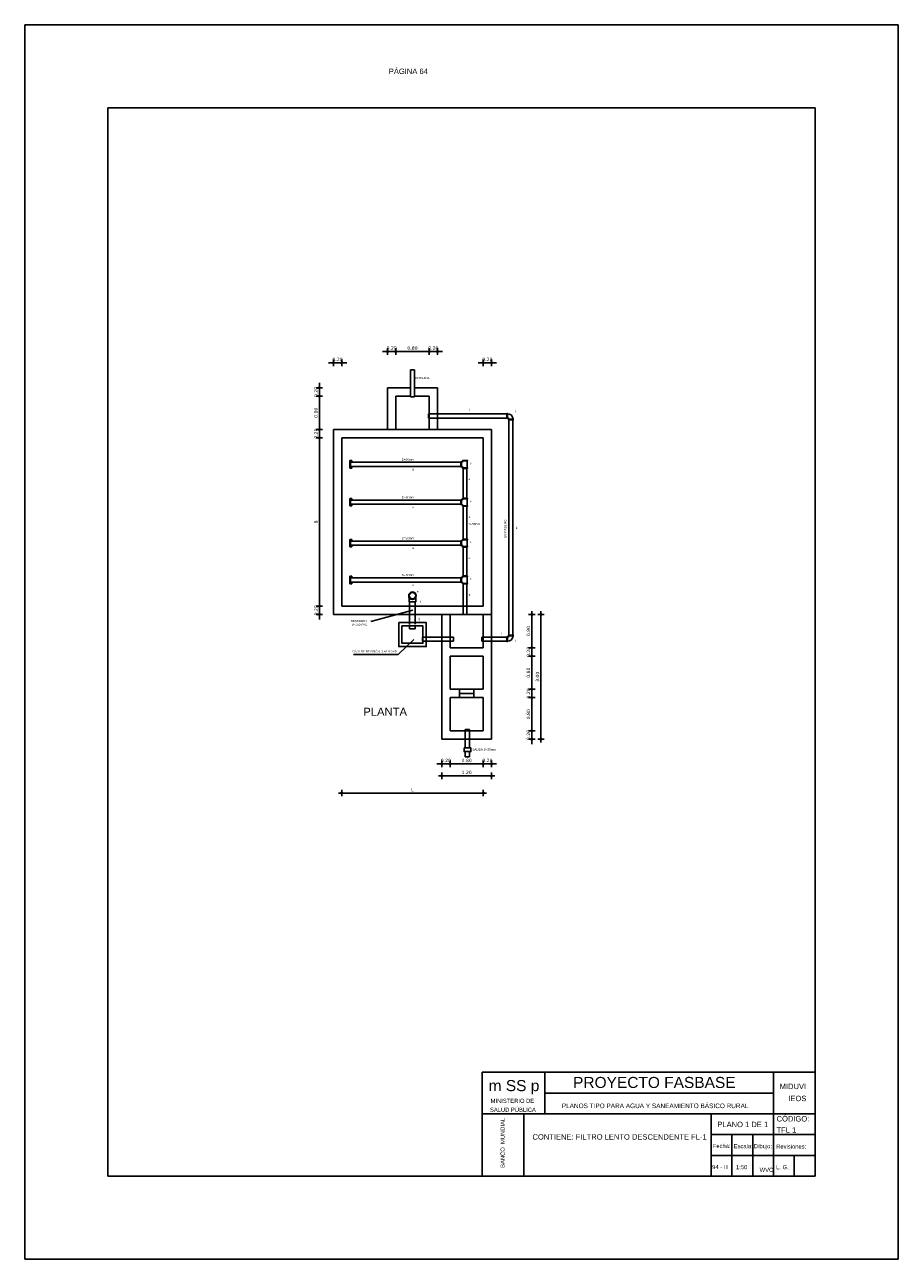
# Model space of a CAD drawing. Header units: metres. Extents: x 1959 to 4131, y 3282 to 4313.
# Tile 80 of 256: x 2345 to 2366, y 4281 to 4311. Entities that reach past the tile are written whole.
import ezdxf
from ezdxf.enums import TextEntityAlignment as Align

# ---------------------------------------------------------------- set-up
doc = ezdxf.new("R2010")
doc.units = ezdxf.units.M
doc.layers.add('Cotas', color=7, linetype='Continuous')
doc.layers.add('Dibujo', color=7, linetype='Continuous')
doc.styles.add('Annotative', font='arial.ttf')
doc.styles.get("Standard").update_dxf_attribs({"font": 'arial.ttf'})
doc.styles.add('verdana', font='verdana.ttf')
doc.dimstyles.new('ISO', dxfattribs={"dimtxt": 0.08, "dimasz": 0.06, "dimexe": 0.1, "dimexo": 0.1, "dimgap": 0.04, "dimtad": 1, "dimzin": 1, "dimdsep": 46, "dimtxsty": 'verdana', "dimblk1": 'PAB', "dimblk2": 'PAB', "dimsah": 1, "dimcen": 0, "dimse1": 1, "dimse2": 1, "dimclrd": 7, "dimclre": 8, "dimclrt": 7, "dimadec": 0, "dimazin": 0, "dimtfac": 1, "dimtix": 1, "dimtmove": 0, "dimatfit": 3, "dimldrblk": 'PAB', "dimfxl": 0.1, "dimtvp": 1, "dimtolj": 1, "dimtzin": 1, "dimarcsym": 0})

# ---------------------------------------------------------------- blocks, each defined once
blk = doc.blocks.new('PAB')
at = {"layer": 'Cotas'}
for p, q in [((-1.3, 0), (1.3, 0)), ((0, 1.3), (0, -1.3))]:
    blk.add_line(p, q, dxfattribs=at)
at = {"layer": 'Cotas', "const_width": 0.6}
blk.add_lwpolyline([(-0.3, 0, 1), (0.3, 0, 1)], format="xyb", close=True, dxfattribs=at)
blk = doc.blocks.new('*D1378')
at = {"color": 7, "lineweight": -2, "transparency": 16777216}
for p, q in [((2354.707, 4293.067), (2354.647, 4293.067)), ((2354.767, 4293.067), (2354.967, 4293.067)), ((2355.027, 4293.067), (2355.087, 4293.067))]:
    blk.add_line(p, q, dxfattribs=at)
at = {"layer": 'Defpoints', "color": 0, "transparency": 16777216}
for p in [(2354.967, 4293.862), (2354.767, 4293.662), (2354.967, 4293.067)]:
    blk.add_point(p, dxfattribs=at)
at = {"color": 7, "lineweight": -2, "transparency": 16777216, "xscale": 0.06, "yscale": 0.06, "zscale": 0.06}
blk.add_blockref('PAB', (2354.767, 4293.067), dxfattribs=at)
at = {"color": 7, "lineweight": -2, "transparency": 16777216, "xscale": 0.06, "yscale": 0.06, "zscale": 0.06, "rotation": 180}
blk.add_blockref('PAB', (2354.967, 4293.067), dxfattribs=at)
at = {"color": 7, "transparency": 16777216, "insert": (2354.867, 4293.149), "char_height": 0.08, "attachment_point": 5, "style": 'verdana'}
blk.add_mtext('\\A1;0.20', dxfattribs=at)
blk = doc.blocks.new('*D1379')
at = {"color": 7, "lineweight": -2, "transparency": 16777216}
blk.add_line((2355.027, 4293.067), (2355.707, 4293.067), dxfattribs=at)
at = {"layer": 'Defpoints', "color": 0, "transparency": 16777216}
for p in [(2354.967, 4293.862), (2355.767, 4293.862), (2355.767, 4293.067)]:
    blk.add_point(p, dxfattribs=at)
at = {"color": 7, "lineweight": -2, "transparency": 16777216, "xscale": 0.06, "yscale": 0.06, "zscale": 0.06, "rotation": 180}
blk.add_blockref('PAB', (2354.967, 4293.067), dxfattribs=at)
at = {"color": 7, "lineweight": -2, "transparency": 16777216, "xscale": 0.06, "yscale": 0.06, "zscale": 0.06}
blk.add_blockref('PAB', (2355.767, 4293.067), dxfattribs=at)
at = {"color": 7, "transparency": 16777216, "insert": (2355.367, 4293.149), "char_height": 0.08, "attachment_point": 5, "style": 'verdana'}
blk.add_mtext('\\A1;0.80', dxfattribs=at)
blk = doc.blocks.new('*D1380')
at = {"color": 7, "lineweight": -2, "transparency": 16777216}
for p, q in [((2355.707, 4293.067), (2355.647, 4293.067)), ((2355.767, 4293.067), (2355.967, 4293.067)), ((2356.027, 4293.067), (2356.087, 4293.067))]:
    blk.add_line(p, q, dxfattribs=at)
at = {"layer": 'Defpoints', "color": 0, "transparency": 16777216}
for p in [(2355.767, 4293.862), (2355.967, 4293.662), (2355.967, 4293.067)]:
    blk.add_point(p, dxfattribs=at)
at = {"color": 7, "lineweight": -2, "transparency": 16777216, "xscale": 0.06, "yscale": 0.06, "zscale": 0.06}
blk.add_blockref('PAB', (2355.767, 4293.067), dxfattribs=at)
at = {"color": 7, "lineweight": -2, "transparency": 16777216, "xscale": 0.06, "yscale": 0.06, "zscale": 0.06, "rotation": 180}
blk.add_blockref('PAB', (2355.967, 4293.067), dxfattribs=at)
at = {"color": 7, "transparency": 16777216, "insert": (2355.867, 4293.149), "char_height": 0.08, "attachment_point": 5, "style": 'verdana'}
blk.add_mtext('\\A1;0.20', dxfattribs=at)
blk = doc.blocks.new('*D1381')
at = {"color": 7, "lineweight": -2, "transparency": 16777216}
blk.add_line((2354.827, 4292.779), (2355.907, 4292.779), dxfattribs=at)
at = {"layer": 'Defpoints', "color": 0, "transparency": 16777216}
for p in [(2354.767, 4293.662), (2355.967, 4293.562), (2355.967, 4292.779)]:
    blk.add_point(p, dxfattribs=at)
at = {"color": 7, "lineweight": -2, "transparency": 16777216, "xscale": 0.06, "yscale": 0.06, "zscale": 0.06, "rotation": 180}
blk.add_blockref('PAB', (2354.767, 4292.779), dxfattribs=at)
at = {"color": 7, "lineweight": -2, "transparency": 16777216, "xscale": 0.06, "yscale": 0.06, "zscale": 0.06}
blk.add_blockref('PAB', (2355.967, 4292.779), dxfattribs=at)
at = {"color": 7, "transparency": 16777216, "insert": (2355.367, 4292.861), "char_height": 0.08, "attachment_point": 5, "style": 'verdana'}
blk.add_mtext('\\A1;1.20', dxfattribs=at)
blk = doc.blocks.new('*D1132')
at = {"color": 7, "lineweight": -2, "transparency": 16777216}
for p, q in [((2356.933, 4293.922), (2356.933, 4293.982)), ((2356.933, 4293.662), (2356.933, 4293.862)), ((2356.933, 4293.602), (2356.933, 4293.542))]:
    blk.add_line(p, q, dxfattribs=at)
at = {"layer": 'Defpoints', "color": 0, "transparency": 16777216}
for p in [(2355.767, 4293.862), (2356.933, 4293.862), (2355.967, 4293.662)]:
    blk.add_point(p, dxfattribs=at)
at = {"color": 7, "lineweight": -2, "transparency": 16777216, "xscale": 0.06, "yscale": 0.06, "zscale": 0.06}
for p, rotation in [((2356.933, 4293.862), 270), ((2356.933, 4293.662), 90)]:
    blk.add_blockref('PAB', p, dxfattribs=dict(at, rotation=rotation))
at = {"color": 7, "transparency": 16777216, "insert": (2356.852, 4293.762), "char_height": 0.08, "attachment_point": 5, "rotation": 90, "style": 'verdana'}
blk.add_mtext('\\A1;0.20', dxfattribs=at)
blk = doc.blocks.new('*D1382')
at = {"color": 7, "lineweight": -2, "transparency": 16777216}
blk.add_line((2356.933, 4293.922), (2356.933, 4294.602), dxfattribs=at)
at = {"layer": 'Defpoints', "color": 0, "transparency": 16777216}
for p in [(2355.767, 4294.662), (2356.933, 4294.662), (2355.767, 4293.862)]:
    blk.add_point(p, dxfattribs=at)
at = {"color": 7, "lineweight": -2, "transparency": 16777216, "xscale": 0.06, "yscale": 0.06, "zscale": 0.06}
for p, rotation in [((2356.933, 4294.662), 90), ((2356.933, 4293.862), 270)]:
    blk.add_blockref('PAB', p, dxfattribs=dict(at, rotation=rotation))
at = {"color": 7, "transparency": 16777216, "insert": (2356.852, 4294.262), "char_height": 0.08, "attachment_point": 5, "rotation": 90, "style": 'verdana'}
blk.add_mtext('\\A1;0.80', dxfattribs=at)
blk = doc.blocks.new('*D1383')
at = {"color": 7, "lineweight": -2, "transparency": 16777216}
for p, q in [((2356.933, 4294.922), (2356.933, 4294.982)), ((2356.933, 4294.662), (2356.933, 4294.862)), ((2356.933, 4294.602), (2356.933, 4294.542))]:
    blk.add_line(p, q, dxfattribs=at)
at = {"layer": 'Defpoints', "color": 0, "transparency": 16777216}
for p in [(2355.767, 4294.862), (2355.767, 4294.662), (2356.933, 4294.862)]:
    blk.add_point(p, dxfattribs=at)
at = {"color": 7, "lineweight": -2, "transparency": 16777216, "xscale": 0.06, "yscale": 0.06, "zscale": 0.06}
for p, rotation in [((2356.933, 4294.862), 270), ((2356.933, 4294.662), 90)]:
    blk.add_blockref('PAB', p, dxfattribs=dict(at, rotation=rotation))
at = {"color": 7, "transparency": 16777216, "insert": (2356.852, 4294.762), "char_height": 0.08, "attachment_point": 5, "rotation": 90, "style": 'verdana'}
blk.add_mtext('\\A1;0.20', dxfattribs=at)
blk = doc.blocks.new('*D1384')
at = {"color": 7, "lineweight": -2, "transparency": 16777216}
blk.add_line((2356.933, 4294.922), (2356.933, 4295.602), dxfattribs=at)
at = {"layer": 'Defpoints', "color": 0, "transparency": 16777216}
for p in [(2355.767, 4295.662), (2356.933, 4295.662), (2355.767, 4294.862)]:
    blk.add_point(p, dxfattribs=at)
at = {"color": 7, "lineweight": -2, "transparency": 16777216, "xscale": 0.06, "yscale": 0.06, "zscale": 0.06}
for p, rotation in [((2356.933, 4295.662), 90), ((2356.933, 4294.862), 270)]:
    blk.add_blockref('PAB', p, dxfattribs=dict(at, rotation=rotation))
at = {"color": 7, "transparency": 16777216, "insert": (2356.852, 4295.262), "char_height": 0.08, "attachment_point": 5, "rotation": 90, "style": 'verdana'}
blk.add_mtext('\\A1;0.80', dxfattribs=at)
blk = doc.blocks.new('*D1385')
at = {"color": 7, "lineweight": -2, "transparency": 16777216}
for p, q in [((2356.933, 4295.922), (2356.933, 4295.982)), ((2356.933, 4295.662), (2356.933, 4295.862)), ((2356.933, 4295.602), (2356.933, 4295.542))]:
    blk.add_line(p, q, dxfattribs=at)
at = {"layer": 'Defpoints', "color": 0, "transparency": 16777216}
for p in [(2355.767, 4295.862), (2356.933, 4295.862), (2355.767, 4295.662)]:
    blk.add_point(p, dxfattribs=at)
at = {"color": 7, "lineweight": -2, "transparency": 16777216, "xscale": 0.06, "yscale": 0.06, "zscale": 0.06}
for p, rotation in [((2356.933, 4295.862), 270), ((2356.933, 4295.662), 90)]:
    blk.add_blockref('PAB', p, dxfattribs=dict(at, rotation=rotation))
at = {"color": 7, "transparency": 16777216, "insert": (2356.852, 4295.762), "char_height": 0.08, "attachment_point": 5, "rotation": 90, "style": 'verdana'}
blk.add_mtext('\\A1;0.20', dxfattribs=at)
blk = doc.blocks.new('*D1386')
at = {"color": 7, "lineweight": -2, "transparency": 16777216}
blk.add_line((2356.933, 4295.922), (2356.933, 4296.602), dxfattribs=at)
at = {"layer": 'Defpoints', "color": 0, "transparency": 16777216}
for p in [(2355.967, 4296.662), (2356.933, 4296.662), (2355.767, 4295.862)]:
    blk.add_point(p, dxfattribs=at)
at = {"color": 7, "lineweight": -2, "transparency": 16777216, "xscale": 0.06, "yscale": 0.06, "zscale": 0.06}
for p, rotation in [((2356.933, 4296.662), 90), ((2356.933, 4295.862), 270)]:
    blk.add_blockref('PAB', p, dxfattribs=dict(at, rotation=rotation))
at = {"color": 7, "transparency": 16777216, "insert": (2356.852, 4296.262), "char_height": 0.08, "attachment_point": 5, "rotation": 90, "style": 'verdana'}
blk.add_mtext('\\A1;0.80', dxfattribs=at)
blk = doc.blocks.new('*D1133')
at = {"color": 7, "lineweight": -2, "transparency": 16777216}
blk.add_line((2357.153, 4296.602), (2357.153, 4293.722), dxfattribs=at)
at = {"layer": 'Defpoints', "color": 0, "transparency": 16777216}
for p in [(2355.967, 4296.662), (2355.967, 4293.662), (2357.153, 4293.662)]:
    blk.add_point(p, dxfattribs=at)
at = {"color": 7, "lineweight": -2, "transparency": 16777216, "xscale": 0.06, "yscale": 0.06, "zscale": 0.06}
for p, rotation in [((2357.153, 4296.662), 90), ((2357.153, 4293.662), 270)]:
    blk.add_blockref('PAB', p, dxfattribs=dict(at, rotation=rotation))
at = {"color": 7, "transparency": 16777216, "insert": (2357.071, 4295.162), "char_height": 0.08, "attachment_point": 5, "rotation": 90, "style": 'verdana'}
blk.add_mtext('\\A1;3.00', dxfattribs=at)
blk = doc.blocks.new('*D1387')
at = {"color": 7, "lineweight": -2, "transparency": 16777216}
for p, q in [((2351.827, 4296.922), (2351.827, 4296.982)), ((2351.827, 4296.662), (2351.827, 4296.862)), ((2351.827, 4296.602), (2351.827, 4296.542))]:
    blk.add_line(p, q, dxfattribs=at)
at = {"layer": 'Defpoints', "color": 0, "transparency": 16777216}
for p in [(2351.827, 4296.862), (2352.363, 4296.862), (2352.163, 4296.662)]:
    blk.add_point(p, dxfattribs=at)
at = {"color": 7, "lineweight": -2, "transparency": 16777216, "xscale": 0.06, "yscale": 0.06, "zscale": 0.06}
for p, rotation in [((2351.827, 4296.862), 270), ((2351.827, 4296.662), 90)]:
    blk.add_blockref('PAB', p, dxfattribs=dict(at, rotation=rotation))
at = {"color": 7, "transparency": 16777216, "insert": (2351.745, 4296.762), "char_height": 0.08, "attachment_point": 5, "rotation": 90, "style": 'verdana'}
blk.add_mtext('\\A1;0.20', dxfattribs=at)
blk = doc.blocks.new('*D1388')
at = {"color": 7, "lineweight": -2, "transparency": 16777216}
blk.add_line((2351.827, 4296.922), (2351.827, 4300.854), dxfattribs=at)
at = {"layer": 'Defpoints', "color": 0, "transparency": 16777216}
for p in [(2351.827, 4300.914), (2352.363, 4300.914), (2352.363, 4296.862)]:
    blk.add_point(p, dxfattribs=at)
at = {"color": 7, "lineweight": -2, "transparency": 16777216, "xscale": 0.06, "yscale": 0.06, "zscale": 0.06}
for p, rotation in [((2351.827, 4300.914), 90), ((2351.827, 4296.862), 270)]:
    blk.add_blockref('PAB', p, dxfattribs=dict(at, rotation=rotation))
at = {"color": 7, "transparency": 16777216, "insert": (2351.747, 4298.888), "char_height": 0.08, "attachment_point": 5, "rotation": 90, "style": 'verdana'}
blk.add_mtext('\\A1;B', dxfattribs=at)
blk = doc.blocks.new('*D1389')
at = {"color": 7, "lineweight": -2, "transparency": 16777216}
for p, q in [((2351.827, 4301.174), (2351.827, 4301.234)), ((2351.827, 4300.914), (2351.827, 4301.114)), ((2351.827, 4300.854), (2351.827, 4300.794))]:
    blk.add_line(p, q, dxfattribs=at)
at = {"layer": 'Defpoints', "color": 0, "transparency": 16777216}
for p in [(2351.827, 4301.114), (2352.163, 4301.114), (2352.363, 4300.914)]:
    blk.add_point(p, dxfattribs=at)
at = {"color": 7, "lineweight": -2, "transparency": 16777216, "xscale": 0.06, "yscale": 0.06, "zscale": 0.06}
for p, rotation in [((2351.827, 4301.114), 270), ((2351.827, 4300.914), 90)]:
    blk.add_blockref('PAB', p, dxfattribs=dict(at, rotation=rotation))
at = {"color": 7, "transparency": 16777216, "insert": (2351.745, 4301.014), "char_height": 0.08, "attachment_point": 5, "rotation": 90, "style": 'verdana'}
blk.add_mtext('\\A1;0.20', dxfattribs=at)
blk = doc.blocks.new('*D1390')
at = {"color": 7, "lineweight": -2, "transparency": 16777216}
blk.add_line((2351.827, 4301.174), (2351.827, 4301.854), dxfattribs=at)
at = {"layer": 'Defpoints', "color": 0, "transparency": 16777216}
for p in [(2351.827, 4301.914), (2353.665, 4301.914), (2352.163, 4301.114)]:
    blk.add_point(p, dxfattribs=at)
at = {"color": 7, "lineweight": -2, "transparency": 16777216, "xscale": 0.06, "yscale": 0.06, "zscale": 0.06}
for p, rotation in [((2351.827, 4301.914), 90), ((2351.827, 4301.114), 270)]:
    blk.add_blockref('PAB', p, dxfattribs=dict(at, rotation=rotation))
at = {"color": 7, "transparency": 16777216, "insert": (2351.745, 4301.514), "char_height": 0.08, "attachment_point": 5, "rotation": 90, "style": 'verdana'}
blk.add_mtext('\\A1;0.80', dxfattribs=at)
blk = doc.blocks.new('*D1391')
at = {"color": 7, "lineweight": -2, "transparency": 16777216}
for p, q in [((2351.827, 4302.174), (2351.827, 4302.234)), ((2351.827, 4301.914), (2351.827, 4302.114)), ((2351.827, 4301.854), (2351.827, 4301.794))]:
    blk.add_line(p, q, dxfattribs=at)
at = {"layer": 'Defpoints', "color": 0, "transparency": 16777216}
for p in [(2351.827, 4302.114), (2353.465, 4302.114), (2353.665, 4301.914)]:
    blk.add_point(p, dxfattribs=at)
at = {"color": 7, "lineweight": -2, "transparency": 16777216, "xscale": 0.06, "yscale": 0.06, "zscale": 0.06}
for p, rotation in [((2351.827, 4302.114), 270), ((2351.827, 4301.914), 90)]:
    blk.add_blockref('PAB', p, dxfattribs=dict(at, rotation=rotation))
at = {"color": 7, "transparency": 16777216, "insert": (2351.745, 4302.014), "char_height": 0.08, "attachment_point": 5, "rotation": 90, "style": 'verdana'}
blk.add_mtext('\\A1;0.20', dxfattribs=at)
blk = doc.blocks.new('*D1134')
at = {"color": 7, "lineweight": -2, "transparency": 16777216}
for p, q in [((2352.103, 4302.717), (2352.043, 4302.717)), ((2352.163, 4302.717), (2352.363, 4302.717)), ((2352.423, 4302.717), (2352.483, 4302.717))]:
    blk.add_line(p, q, dxfattribs=at)
at = {"layer": 'Defpoints', "color": 0, "transparency": 16777216}
for p in [(2352.363, 4302.717), (2352.163, 4301.114), (2352.363, 4300.914)]:
    blk.add_point(p, dxfattribs=at)
at = {"color": 7, "lineweight": -2, "transparency": 16777216, "xscale": 0.06, "yscale": 0.06, "zscale": 0.06}
blk.add_blockref('PAB', (2352.163, 4302.717), dxfattribs=at)
at = {"color": 7, "lineweight": -2, "transparency": 16777216, "xscale": 0.06, "yscale": 0.06, "zscale": 0.06, "rotation": 180}
blk.add_blockref('PAB', (2352.363, 4302.717), dxfattribs=at)
at = {"color": 7, "transparency": 16777216, "insert": (2352.263, 4302.798), "char_height": 0.08, "attachment_point": 5, "style": 'verdana'}
blk.add_mtext('\\A1;0.20', dxfattribs=at)
blk = doc.blocks.new('*D1135')
at = {"color": 7, "lineweight": -2, "transparency": 16777216}
for p, q in [((2353.405, 4302.989), (2353.345, 4302.989)), ((2353.465, 4302.989), (2353.665, 4302.989)), ((2353.725, 4302.989), (2353.785, 4302.989))]:
    blk.add_line(p, q, dxfattribs=at)
at = {"layer": 'Defpoints', "color": 0, "transparency": 16777216}
for p in [(2353.665, 4302.989), (2353.465, 4302.386), (2353.665, 4302.186)]:
    blk.add_point(p, dxfattribs=at)
at = {"color": 7, "lineweight": -2, "transparency": 16777216, "xscale": 0.06, "yscale": 0.06, "zscale": 0.06}
blk.add_blockref('PAB', (2353.465, 4302.989), dxfattribs=at)
at = {"color": 7, "lineweight": -2, "transparency": 16777216, "xscale": 0.06, "yscale": 0.06, "zscale": 0.06, "rotation": 180}
blk.add_blockref('PAB', (2353.665, 4302.989), dxfattribs=at)
at = {"color": 7, "transparency": 16777216, "insert": (2353.565, 4303.07), "char_height": 0.08, "attachment_point": 5, "style": 'verdana'}
blk.add_mtext('\\A1;0.20', dxfattribs=at)
blk = doc.blocks.new('*D1136')
at = {"color": 7, "lineweight": -2, "transparency": 16777216}
blk.add_line((2353.725, 4302.989), (2354.405, 4302.989), dxfattribs=at)
at = {"layer": 'Defpoints', "color": 0, "transparency": 16777216}
for p in [(2354.465, 4302.989), (2353.665, 4302.186), (2354.465, 4302.186)]:
    blk.add_point(p, dxfattribs=at)
at = {"color": 7, "lineweight": -2, "transparency": 16777216, "xscale": 0.06, "yscale": 0.06, "zscale": 0.06, "rotation": 180}
blk.add_blockref('PAB', (2353.665, 4302.989), dxfattribs=at)
at = {"color": 7, "lineweight": -2, "transparency": 16777216, "xscale": 0.06, "yscale": 0.06, "zscale": 0.06}
blk.add_blockref('PAB', (2354.465, 4302.989), dxfattribs=at)
at = {"color": 7, "transparency": 16777216, "insert": (2354.065, 4303.07), "char_height": 0.08, "attachment_point": 5, "style": 'verdana'}
blk.add_mtext('\\A1;0.80', dxfattribs=at)
blk = doc.blocks.new('*D1137')
at = {"color": 7, "lineweight": -2, "transparency": 16777216}
for p, q in [((2354.405, 4302.989), (2354.345, 4302.989)), ((2354.465, 4302.989), (2354.665, 4302.989)), ((2354.725, 4302.989), (2354.785, 4302.989))]:
    blk.add_line(p, q, dxfattribs=at)
at = {"layer": 'Defpoints', "color": 0, "transparency": 16777216}
for p in [(2354.665, 4302.989), (2354.665, 4302.386), (2354.465, 4302.186)]:
    blk.add_point(p, dxfattribs=at)
at = {"color": 7, "lineweight": -2, "transparency": 16777216, "xscale": 0.06, "yscale": 0.06, "zscale": 0.06}
blk.add_blockref('PAB', (2354.465, 4302.989), dxfattribs=at)
at = {"color": 7, "lineweight": -2, "transparency": 16777216, "xscale": 0.06, "yscale": 0.06, "zscale": 0.06, "rotation": 180}
blk.add_blockref('PAB', (2354.665, 4302.989), dxfattribs=at)
at = {"color": 7, "transparency": 16777216, "insert": (2354.565, 4303.07), "char_height": 0.08, "attachment_point": 5, "style": 'verdana'}
blk.add_mtext('\\A1;0.20', dxfattribs=at)
blk = doc.blocks.new('*D1392')
at = {"color": 7, "lineweight": -2, "transparency": 16777216}
for p, q in [((2355.707, 4302.717), (2355.647, 4302.717)), ((2355.767, 4302.717), (2355.967, 4302.717)), ((2356.027, 4302.717), (2356.087, 4302.717))]:
    blk.add_line(p, q, dxfattribs=at)
at = {"layer": 'Defpoints', "color": 0, "transparency": 16777216}
for p in [(2355.967, 4302.717), (2355.767, 4300.914), (2355.967, 4301.114)]:
    blk.add_point(p, dxfattribs=at)
at = {"color": 7, "lineweight": -2, "transparency": 16777216, "xscale": 0.06, "yscale": 0.06, "zscale": 0.06}
blk.add_blockref('PAB', (2355.767, 4302.717), dxfattribs=at)
at = {"color": 7, "lineweight": -2, "transparency": 16777216, "xscale": 0.06, "yscale": 0.06, "zscale": 0.06, "rotation": 180}
blk.add_blockref('PAB', (2355.967, 4302.717), dxfattribs=at)
at = {"color": 7, "transparency": 16777216, "insert": (2355.867, 4302.798), "char_height": 0.08, "attachment_point": 5, "style": 'verdana'}
blk.add_mtext('\\A1;0.20', dxfattribs=at)
blk = doc.blocks.new('*D1393')
at = {"color": 7, "lineweight": -2, "transparency": 16777216}
blk.add_line((2355.707, 4292.367), (2352.423, 4292.367), dxfattribs=at)
at = {"layer": 'Defpoints', "color": 0, "transparency": 16777216}
for p in [(2352.363, 4296.862), (2352.363, 4292.367), (2355.767, 4292.367)]:
    blk.add_point(p, dxfattribs=at)
at = {"color": 7, "lineweight": -2, "transparency": 16777216, "xscale": 0.06, "yscale": 0.06, "zscale": 0.06, "rotation": 180}
blk.add_blockref('PAB', (2352.363, 4292.367), dxfattribs=at)
at = {"color": 7, "lineweight": -2, "transparency": 16777216, "xscale": 0.06, "yscale": 0.06, "zscale": 0.06}
blk.add_blockref('PAB', (2355.767, 4292.367), dxfattribs=at)
at = {"color": 7, "transparency": 16777216, "insert": (2354.065, 4292.447), "char_height": 0.08, "attachment_point": 5, "style": 'verdana'}
blk.add_mtext('\\A1;L', dxfattribs=at)

msp = doc.modelspace()

# ---------------------------------------------------------------- linework, layer by layer
for p, q in [((2354.016, 4301.901), (2354.016, 4302.548)), ((2354.016, 4302.548), (2354.116, 4302.548)), ((2354.116, 4301.901), (2354.116, 4302.548)), ((2354.015, 4302.114), (2353.465, 4302.114)), ((2353.465, 4302.114), (2353.465, 4301.114)), ((2354.115, 4302.114), (2354.665, 4302.114)), ((2354.665, 4302.114), (2354.665, 4301.114)), ((2354.015, 4301.914), (2353.665, 4301.914)), ((2353.665, 4301.914), (2353.665, 4301.114)), ((2354.016, 4301.901), (2354.116, 4301.901)), ((2354.115, 4301.914), (2354.465, 4301.914)), ((2354.465, 4301.914), (2354.465, 4301.114)), ((2356.334, 4301.487), (2354.452, 4301.487)), ((2354.452, 4301.487), (2354.452, 4301.387)), ((2356.334, 4301.39), (2356.334, 4301.491)), ((2356.349, 4301.39), (2356.349, 4301.491)), ((2356.334, 4301.387), (2354.452, 4301.387)), ((2356.38, 4296.164), (2356.38, 4301.344)), ((2356.381, 4301.358), (2356.482, 4301.358)), ((2356.48, 4296.164), (2356.48, 4301.344)), ((2352.163, 4301.114), (2352.363, 4301.114)), ((2352.163, 4301.114), (2352.163, 4300.914)), ((2352.163, 4300.914), (2352.163, 4296.662)), ((2352.363, 4301.114), (2355.767, 4301.114)), ((2352.363, 4300.914), (2352.363, 4296.862)), ((2352.363, 4300.914), (2355.767, 4300.914)), ((2355.767, 4301.114), (2355.967, 4301.114)), ((2355.767, 4300.914), (2355.767, 4296.862)), ((2355.967, 4301.114), (2355.967, 4296.662)), ((2352.556, 4300.272), (2352.556, 4300.362)), ((2352.556, 4300.362), (2352.611, 4300.362)), ((2352.556, 4300.272), (2352.556, 4300.182)), ((2355.23, 4300.322), (2352.579, 4300.322)), ((2352.579, 4300.322), (2352.579, 4300.222)), ((2352.579, 4300.322), (2352.579, 4300.222)), ((2352.611, 4300.362), (2352.611, 4300.322)), ((2355.23, 4300.323), (2355.23, 4300.221)), ((2355.244, 4300.323), (2355.244, 4300.221)), ((2355.276, 4300.355), (2355.378, 4300.355)), ((2355.376, 4300.356), (2355.376, 4300.19)), ((2352.556, 4300.182), (2352.611, 4300.182)), ((2355.23, 4300.222), (2352.579, 4300.222)), ((2352.611, 4300.182), (2352.611, 4300.222)), ((2355.276, 4300.189), (2355.378, 4300.189)), ((2355.287, 4299.459), (2355.287, 4300.175)), ((2355.372, 4299.459), (2355.372, 4300.175)), ((2352.556, 4299.362), (2352.556, 4299.452)), ((2352.556, 4299.452), (2352.611, 4299.452)), ((2355.23, 4299.412), (2352.579, 4299.412)), ((2352.579, 4299.412), (2352.579, 4299.312)), ((2352.579, 4299.412), (2352.579, 4299.312)), ((2352.611, 4299.452), (2352.611, 4299.412)), ((2355.23, 4299.413), (2355.23, 4299.311)), ((2355.244, 4299.413), (2355.244, 4299.311)), ((2355.276, 4299.445), (2355.378, 4299.445)), ((2355.376, 4299.446), (2355.376, 4299.28)), ((2352.556, 4299.362), (2352.556, 4299.272)), ((2352.556, 4299.272), (2352.611, 4299.272)), ((2355.23, 4299.312), (2352.579, 4299.312)), ((2352.611, 4299.272), (2352.611, 4299.312)), ((2355.276, 4299.279), (2355.378, 4299.279)), ((2355.287, 4298.475), (2355.287, 4299.265)), ((2355.372, 4298.475), (2355.372, 4299.265)), ((2352.556, 4298.377), (2352.556, 4298.468)), ((2352.556, 4298.468), (2352.611, 4298.468)), ((2352.556, 4298.377), (2352.556, 4298.287)), ((2352.556, 4298.287), (2352.611, 4298.287)), ((2352.579, 4298.438), (2352.579, 4298.338)), ((2355.23, 4298.427), (2352.579, 4298.427)), ((2352.579, 4298.427), (2352.579, 4298.327)), ((2355.23, 4298.327), (2352.579, 4298.327)), ((2352.611, 4298.468), (2352.611, 4298.427)), ((2352.611, 4298.287), (2352.611, 4298.327)), ((2355.23, 4298.428), (2355.23, 4298.327)), ((2355.244, 4298.428), (2355.244, 4298.327)), ((2355.276, 4298.461), (2355.378, 4298.461)), ((2355.276, 4298.295), (2355.378, 4298.295)), ((2355.287, 4297.59), (2355.287, 4298.281)), ((2355.372, 4297.59), (2355.372, 4298.281)), ((2355.376, 4298.461), (2355.376, 4298.295)), ((2352.556, 4297.492), (2352.556, 4297.583)), ((2352.556, 4297.583), (2352.611, 4297.583)), ((2352.556, 4297.492), (2352.556, 4297.402)), ((2352.556, 4297.402), (2352.611, 4297.402)), ((2355.23, 4297.542), (2352.579, 4297.542)), ((2352.579, 4297.542), (2352.579, 4297.442)), ((2355.23, 4297.442), (2352.579, 4297.442)), ((2352.611, 4297.583), (2352.611, 4297.542)), ((2352.611, 4297.402), (2352.611, 4297.442)), ((2355.23, 4297.543), (2355.23, 4297.442)), ((2355.244, 4297.543), (2355.244, 4297.442)), ((2355.276, 4297.576), (2355.378, 4297.576)), ((2355.276, 4297.41), (2355.378, 4297.41)), ((2355.287, 4296.662), (2355.287, 4297.396)), ((2355.372, 4296.662), (2355.372, 4297.396)), ((2355.376, 4297.576), (2355.376, 4297.41)), ((2353.986, 4296.969), (2353.986, 4297.067)), ((2354.144, 4296.969), (2354.144, 4297.067)), ((2352.363, 4296.862), (2355.767, 4296.862)), ((2353.061, 4296.494), (2354.07, 4296.763)), ((2354.015, 4296.969), (2353.986, 4296.969)), ((2353.996, 4296.969), (2353.996, 4296.466)), ((2354.015, 4296.969), (2354.115, 4296.969)), ((2354.115, 4296.969), (2354.144, 4296.969)), ((2354.133, 4296.969), (2354.133, 4296.466)), ((2352.163, 4296.662), (2355.967, 4296.662)), ((2353.996, 4296.466), (2353.996, 4296.438)), ((2353.996, 4296.386), (2353.996, 4296.419)), ((2354.133, 4296.466), (2354.133, 4296.434)), ((2354.133, 4296.386), (2354.133, 4296.41)), ((2354.767, 4296.662), (2354.767, 4295.862)), ((2354.967, 4296.662), (2354.967, 4295.862)), ((2355.767, 4296.662), (2355.767, 4295.862)), ((2355.967, 4296.662), (2355.967, 4295.862)), ((2353.996, 4296.386), (2353.996, 4296.316)), ((2353.996, 4296.316), (2354.133, 4296.316)), ((2354.133, 4296.386), (2354.133, 4296.316)), ((2355.049, 4296.117), (2354.304, 4296.117)), ((2354.304, 4296.117), (2354.304, 4296.017)), ((2355.049, 4296.117), (2355.049, 4296.017)), ((2356.334, 4296.117), (2355.735, 4296.117)), ((2355.735, 4296.117), (2355.735, 4296.017)), ((2356.334, 4296.118), (2356.334, 4296.016)), ((2356.349, 4296.118), (2356.349, 4296.016)), ((2356.381, 4296.15), (2356.482, 4296.15)), ((2353.72, 4295.696), (2354.099, 4296.06)), ((2355.049, 4296.017), (2354.304, 4296.017)), ((2354.767, 4295.862), (2354.767, 4293.662)), ((2354.967, 4295.862), (2355.767, 4295.862)), ((2356.334, 4296.017), (2355.735, 4296.017)), ((2355.967, 4295.862), (2355.967, 4293.662)), ((2352.645, 4295.696), (2353.72, 4295.696)), ((2354.967, 4295.662), (2355.767, 4295.662)), ((2354.967, 4295.662), (2354.967, 4294.862)), ((2355.767, 4295.662), (2355.767, 4294.862)), ((2354.967, 4294.862), (2355.767, 4294.862)), ((2354.967, 4294.662), (2355.767, 4294.662)), ((2354.967, 4294.662), (2354.967, 4293.862)), ((2355.192, 4294.862), (2355.192, 4294.662)), ((2355.192, 4294.762), (2355.542, 4294.762)), ((2355.542, 4294.862), (2355.542, 4294.662)), ((2355.767, 4294.662), (2355.767, 4293.862)), ((2354.967, 4293.862), (2355.767, 4293.862)), ((2355.334, 4293.893), (2355.334, 4293.45)), ((2355.334, 4293.893), (2355.434, 4293.893)), ((2355.434, 4293.893), (2355.434, 4293.45)), ((2354.767, 4293.662), (2355.967, 4293.662)), ((2355.334, 4293.364), (2355.334, 4293.24)), ((2355.334, 4293.24), (2355.434, 4293.24)), ((2355.434, 4293.364), (2355.434, 4293.24))]:
    msp.add_line(p, q)
for points in [[(2356.349, 4301.383), (2356.349, 4301.499), (2356.334, 4301.499), (2356.334, 4301.383)], [(2356.374, 4301.344), (2356.489, 4301.344), (2356.489, 4301.358), (2356.374, 4301.358)], [(2355.244, 4300.33), (2355.244, 4300.214), (2355.23, 4300.214), (2355.23, 4300.33)], [(2355.269, 4300.369), (2355.385, 4300.369), (2355.385, 4300.355), (2355.269, 4300.355)], [(2355.269, 4300.175), (2355.385, 4300.175), (2355.385, 4300.189), (2355.269, 4300.189)], [(2355.244, 4299.42), (2355.244, 4299.304), (2355.23, 4299.304), (2355.23, 4299.42)], [(2355.269, 4299.459), (2355.385, 4299.459), (2355.385, 4299.445), (2355.269, 4299.445)], [(2355.269, 4299.265), (2355.385, 4299.265), (2355.385, 4299.279), (2355.269, 4299.279)], [(2355.244, 4298.436), (2355.244, 4298.32), (2355.23, 4298.32), (2355.23, 4298.436)], [(2355.269, 4298.475), (2355.385, 4298.475), (2355.385, 4298.461), (2355.269, 4298.461)], [(2355.269, 4298.281), (2355.385, 4298.281), (2355.385, 4298.295), (2355.269, 4298.295)], [(2355.244, 4297.551), (2355.244, 4297.435), (2355.23, 4297.435), (2355.23, 4297.551)], [(2355.269, 4297.59), (2355.385, 4297.59), (2355.385, 4297.576), (2355.269, 4297.576)], [(2355.269, 4297.396), (2355.385, 4297.396), (2355.385, 4297.41), (2355.269, 4297.41)], [(2353.733, 4296.466), (2354.397, 4296.466), (2354.397, 4295.888), (2353.733, 4295.888)], [(2353.813, 4296.386), (2354.317, 4296.386), (2354.317, 4295.968), (2353.813, 4295.968)], [(2356.349, 4296.125), (2356.349, 4296.009), (2356.334, 4296.009), (2356.334, 4296.125)], [(2356.374, 4296.164), (2356.489, 4296.164), (2356.489, 4296.15), (2356.374, 4296.15)], [(2355.304, 4293.45), (2355.468, 4293.45), (2355.468, 4293.364), (2355.304, 4293.364)]]:
    msp.add_lwpolyline(points, close=True)
for radius in [0.0915, 0.0769]:
    msp.add_circle((2354.065, 4297.113), radius)
for centre, radius, start, end in [((2356.349, 4301.358), 0.134, 0, 90), ((2356.349, 4301.358), 0.0321, 0, 90), ((2355.244, 4300.355), 0.0321, 270, 360), ((2355.244, 4300.189), 0.0321, 0, 90), ((2355.244, 4299.445), 0.0321, 270, 360), ((2355.244, 4299.279), 0.0321, 0, 90), ((2355.244, 4298.461), 0.0321, 270, 360), ((2355.244, 4298.295), 0.0321, 0, 90), ((2355.244, 4297.576), 0.0321, 270, 360), ((2355.244, 4297.41), 0.0321, 0, 90), ((2356.349, 4296.15), 0.134, 270, 360), ((2356.349, 4296.15), 0.0321, 270, 360)]:
    msp.add_arc(centre, radius, start, end)
at = {"layer": 'Dibujo', "color": 0, "linetype": 'ByBlock'}
for p, q in [((2344.743, 4310.85), (2365.743, 4310.85)), ((2344.743, 4281.15), (2344.743, 4310.85)), ((2344.743, 4310.85), (2347.743, 4310.85)), ((2344.743, 4310.85), (2347.243, 4310.85)), ((2365.743, 4310.85), (2365.743, 4281.15)), ((2346.743, 4308.85), (2346.743, 4283.15)), ((2363.743, 4308.85), (2346.743, 4308.85)), ((2363.743, 4308.85), (2363.743, 4283.15)), ((2355.743, 4285.65), (2355.743, 4283.15)), ((2363.743, 4285.65), (2355.743, 4285.65)), ((2357.243, 4285.65), (2357.243, 4284.65)), ((2362.743, 4283.15), (2362.743, 4285.65)), ((2362.743, 4285.15), (2357.243, 4285.15)), ((2363.743, 4284.65), (2355.743, 4284.65)), ((2356.743, 4284.65), (2356.743, 4283.15)), ((2356.743, 4283.15), (2356.743, 4284.65)), ((2361.243, 4283.15), (2361.243, 4284.65)), ((2363.743, 4284.15), (2361.243, 4284.15)), ((2361.743, 4283.15), (2361.743, 4284.15)), ((2362.243, 4283.15), (2362.243, 4284.15)), ((2363.743, 4283.65), (2361.243, 4283.65)), ((2363.243, 4283.15), (2363.243, 4283.65)), ((2363.743, 4283.15), (2346.743, 4283.15)), ((2365.743, 4281.15), (2344.743, 4281.15))]:
    msp.add_line(p, q, dxfattribs=at)

# ---------------------------------------------------------------- texts
for s, width, insert, char_height, attachment_point in [('ENTRADA', 2.52423, (2354.473, 4302.373), 0.0506, 3), ('i', 2.52423, (2355.438, 4301.606), 0.0506, 3), ('j', 2.52423, (2356.548, 4301.58), 0.0506, 3), ('D=50mm', 2.52423, (2354.098, 4300.415), 0.0506, 3), ('b', 2.52423, (2355.48, 4300.324), 0.0506, 3), ('a', 2.52423, (2354.098, 4300.18), 0.0506, 3), ('a', 2.52423, (2355.454, 4299.945), 0.0506, 3), ('D=50mm', 2.52423, (2354.098, 4299.505), 0.0506, 3), ('b', 2.52423, (2355.48, 4299.414), 0.0506, 3), ('a', 2.52423, (2354.098, 4299.27), 0.0506, 3), ('D=50mm', 2.52423, (2355.696, 4298.863), 0.0506, 3), ('a', 2.52423, (2355.454, 4299.035), 0.0506, 3), ('D=50mm', 2.52423, (2354.098, 4298.521), 0.0506, 3), ('k ', 2.52423, (2356.587, 4298.77), 0.0506, 3), ('a', 2.52423, (2354.098, 4298.286), 0.0506, 3), ('b', 2.52423, (2355.48, 4298.43), 0.0506, 3), ('a', 2.52423, (2355.454, 4298.051), 0.0506, 3), ('D=50mm', 2.52423, (2354.098, 4297.636), 0.0506, 3), ('a', 2.52423, (2354.098, 4297.401), 0.0506, 3), ('b', 2.52423, (2355.48, 4297.545), 0.0506, 3), ('e', 2.52423, (2354.21, 4297.235), 0.0506, 3), ('a', 2.52423, (2355.454, 4297.166), 0.0506, 3), ('f', 2.52423, (2354.263, 4296.988), 0.0506, 3), ('DESBORDE^JD=100 PVC', 2.52423, (2352.978, 4296.528), 0.0506, 3), ('g', 2.52423, (2354.251, 4296.585), 0.0506, 3), ('i', 2.52423, (2356.207, 4296.232), 0.0506, 3), ('CAJA DE REVISIÓN  0.40 X 0.40 ', 2.52423, (2353.679, 4295.799), 0.0506, 3), ('j', 2.52423, (2356.55, 4296.062), 0.0506, 3), ('PLANTA ', 7.80495, (2352.883, 4294.419), 0.1933, 1), ('SALIDA D=25mm', 2.52423, (2356.066, 4293.438), 0.0506, 3)]:
    msp.add_mtext_dynamic_manual_height_columns(s, width=width, gutter_width=12.5, heights=[0], dxfattribs=dict(insert=insert, char_height=char_height, attachment_point=attachment_point))
at = {"insert": (2356.269, 4298.946), "char_height": 0.0506, "attachment_point": 3, "rotation": 90}
msp.add_mtext_dynamic_manual_height_columns('BY-PASS HG', width=2.52423, gutter_width=12.5, heights=[0], dxfattribs=at)
at = {"layer": 'Dibujo', "color": 0, "linetype": 'ByBlock'}
for s, height, p in [('m SS p', 0.2662, (2355.896, 4285.195)), ('PROYECTO FASBASE', 0.26624, (2357.926, 4285.271)), ('PLANOS TIPO PARA AGUA Y SANEAMIENTO BÁSICO RURAL', 0.11076, (2357.654, 4284.786))]:
    msp.add_text(s, height=height, dxfattribs=at).set_placement(p)
at = {"layer": 'Dibujo', "color": 0, "linetype": 'ByBlock', "style": 'Annotative'}
for s, p in [('MIDUVI', (2362.892, 4285.244)), ('IEOS', (2363.1, 4284.954)), ('CÓDIGO:', (2362.818, 4284.465)), ('PLANO 1 DE 1', (2361.394, 4284.329)), ('TFL 1', (2362.817, 4284.196)), ('CONTIENE: FILTRO LENTO DESCENDENTE FL-1', (2356.95, 4284.029))]:
    msp.add_text(s, height=0.13, dxfattribs=at).set_placement(p)
at = {"layer": 'Dibujo', "color": 0, "linetype": 'ByBlock'}
for s, p in [('SALUD PÚBLICA', (2356.479, 4284.697)), ('MINISTERIO DE', (2356.467, 4284.912)), ('Fecha:', (2361.498, 4283.827)), ('Escala:', (2362.015, 4283.822)), ('Dibujo:', (2362.491, 4283.822)), ('Revisiones:', (2363.169, 4283.811)), ('94 - III', (2361.466, 4283.32)), ('1:50', (2361.978, 4283.318)), ('WVC', (2362.574, 4283.252)), ('L. G. ', (2362.978, 4283.318))]:
    msp.add_text(s, height=0.1, dxfattribs=at).set_placement(p, align=Align.CENTER)
msp.add_text('BANCO  MUNDIAL', height=0.1, rotation=90, dxfattribs=at).set_placement((2356.281, 4283.951), align=Align.CENTER)
at = {"layer": 'Dibujo', "color": 0, "linetype": 'ByBlock', "insert": (2353.496, 4309.793), "char_height": 0.13, "width": 2.90393, "attachment_point": 1}
msp.add_mtext('PÁGINA 64', dxfattribs=at)

# ---------------------------------------------------------------- dimensions: what is measured, and where the dimension line sits
for base, p1, p2, picture, middle in [((2353.665, 4302.989), (2353.465, 4302.386), (2353.665, 4302.186), '*D1135', (2353.565, 4303.07)), ((2354.465, 4302.989), (2353.665, 4302.186), (2354.465, 4302.186), '*D1136', (2354.065, 4303.07)), ((2354.665, 4302.989), (2354.465, 4302.186), (2354.665, 4302.386), '*D1137', (2354.565, 4303.07)), ((2355.967, 4302.717), (2355.767, 4300.914), (2355.967, 4301.114), '*D1392', (2355.867, 4302.798)), ((2355.767, 4293.067), (2354.967, 4293.862), (2355.767, 4293.862), '*D1379', (2355.367, 4293.149)), ((2355.967, 4293.067), (2355.767, 4293.862), (2355.967, 4293.662), '*D1380', (2355.867, 4293.149))]:
    dim = msp.add_linear_dim(base=base, p1=p1, p2=p2, dimstyle='ISO', override={"dimtmove": 1})
    dim.commit()
    dim.dimension.update_dxf_attribs({"geometry": picture, "text_midpoint": middle})
for base, p1, p2, picture, middle in [((2352.363, 4302.717), (2352.163, 4301.114), (2352.363, 4300.914), '*D1134', (2352.263, 4302.798)), ((2354.967, 4293.067), (2354.767, 4293.662), (2354.967, 4293.862), '*D1378', (2354.867, 4293.149)), ((2355.967, 4292.779), (2354.767, 4293.662), (2355.967, 4293.562), '*D1381', (2355.367, 4292.861))]:
    dim = msp.add_linear_dim(base=base, p1=p1, p2=p2, dimstyle='ISO')
    dim.commit()
    dim.dimension.update_dxf_attribs({"geometry": picture, "text_midpoint": middle})
for base, p1, p2, picture, middle in [((2351.827, 4302.114), (2353.665, 4301.914), (2353.465, 4302.114), '*D1391', (2351.745, 4302.014)), ((2351.827, 4301.914), (2352.163, 4301.114), (2353.665, 4301.914), '*D1390', (2351.745, 4301.514)), ((2351.827, 4301.114), (2352.363, 4300.914), (2352.163, 4301.114), '*D1389', (2351.745, 4301.014)), ((2356.933, 4296.662), (2355.767, 4295.862), (2355.967, 4296.662), '*D1386', (2356.852, 4296.262)), ((2356.933, 4295.862), (2355.767, 4295.662), (2355.767, 4295.862), '*D1385', (2356.852, 4295.762)), ((2356.933, 4295.662), (2355.767, 4294.862), (2355.767, 4295.662), '*D1384', (2356.852, 4295.262)), ((2356.933, 4294.862), (2355.767, 4294.662), (2355.767, 4294.862), '*D1383', (2356.852, 4294.762)), ((2356.933, 4294.662), (2355.767, 4293.862), (2355.767, 4294.662), '*D1382', (2356.852, 4294.262))]:
    dim = msp.add_linear_dim(base=base, p1=p1, p2=p2, angle=90, dimstyle='ISO', override={"dimtmove": 1})
    dim.commit()
    dim.dimension.update_dxf_attribs({"geometry": picture, "text_midpoint": middle})
dim = msp.add_linear_dim(base=(2351.827, 4300.914), p1=(2352.363, 4296.862), p2=(2352.363, 4300.914), angle=90, text='B', dimstyle='ISO', override={"dimtmove": 1})
dim.commit()
dim.dimension.update_dxf_attribs({"geometry": '*D1388', "text_midpoint": (2351.747, 4298.888)})
for base, p1, p2, picture, middle in [((2351.827, 4296.862), (2352.163, 4296.662), (2352.363, 4296.862), '*D1387', (2351.745, 4296.762)), ((2357.153, 4293.662), (2355.967, 4296.662), (2355.967, 4293.662), '*D1133', (2357.071, 4295.162)), ((2356.933, 4293.862), (2355.967, 4293.662), (2355.767, 4293.862), '*D1132', (2356.852, 4293.762))]:
    dim = msp.add_linear_dim(base=base, p1=p1, p2=p2, angle=90, dimstyle='ISO')
    dim.commit()
    dim.dimension.update_dxf_attribs({"geometry": picture, "text_midpoint": middle})
dim = msp.add_linear_dim(base=(2352.363, 4292.367), p1=(2355.767, 4292.367), p2=(2352.363, 4296.862), text='L', dimstyle='ISO')
dim.commit()
dim.dimension.update_dxf_attribs({"geometry": '*D1393', "text_midpoint": (2354.065, 4292.447)})

doc.saveas('drawing.dxf')
